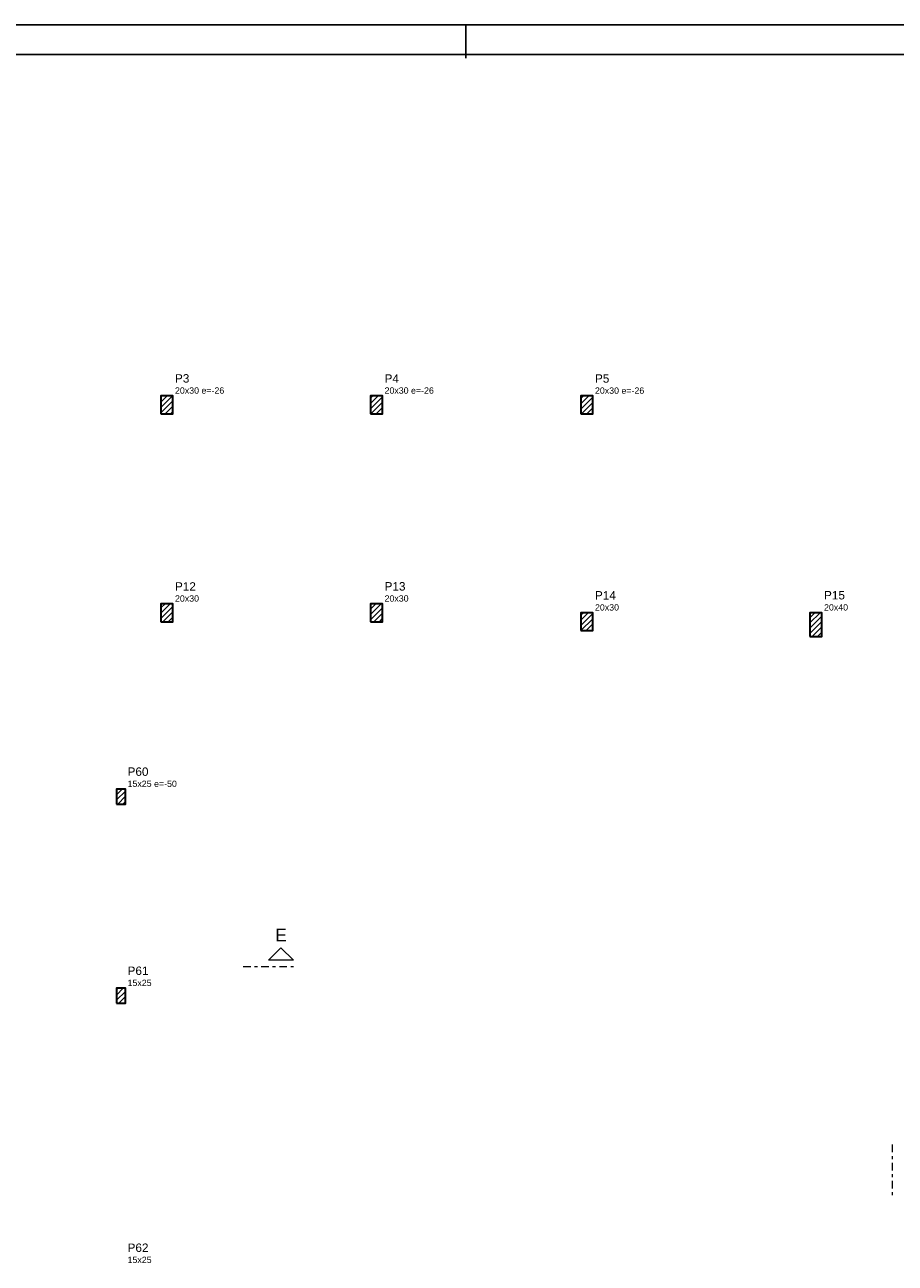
# Model space of a CAD drawing. Header units: millimetres. Extents: x 0 to 119, y 0 to 84.
# Tile 4 of 9: x 30 to 59, y 43 to 84. Entities that reach past the tile are written whole.
import ezdxf

# ---------------------------------------------------------------- set-up
doc = ezdxf.new("R2010")
doc.units = ezdxf.units.MM
doc.header["$MEASUREMENT"] = 0
doc.linetypes.add('DASHDOT', pattern=[2.54, 1.27, -0.635, 0, -0.635])
doc.linetypes.add('NULL', pattern=[0])
for name, color, linetype, lineweight in [('FO-Cortes', 9, 'DASHDOT', 5), ('FO-Hachura pilar que passa', 19, 'Continuous', 5), ('FO-Pilares', 4, 'Continuous', 30), ('FO-Textos dos pilares', 7, 'Continuous', 5)]:
    doc.layers.add(name, color=color, linetype=linetype, lineweight=lineweight)
doc.layers.add('SEDUC_MARF', color=1, linetype='Continuous')
doc.layers.add('SEDUC_MARGG', color=7, linetype='Continuous')
doc.styles.add('Arial', font='txt')

msp = doc.modelspace()

# ---------------------------------------------------------------- hatches: boundary and pattern name
at = {"layer": 'FO-Hachura pilar que passa', "linetype": 'Continuous'}
h = msp.add_hatch(dxfattribs=at)
h.set_pattern_fill('ANSI31', color=19, style=0)
h.paths.add_polyline_path([(34.6725, 71.0563), (34.8725, 71.0563), (35.0725, 71.0563), (35.0725, 71.3563), (35.0725, 71.6563), (34.8725, 71.6563), (34.6725, 71.6563), (34.6725, 71.3563)])
h = msp.add_hatch(dxfattribs=at)
h.set_pattern_fill('ANSI31', color=19, style=0)
h.paths.add_polyline_path([(41.7015, 71.0563), (41.9015, 71.0563), (42.1015, 71.0563), (42.1015, 71.3563), (42.1015, 71.6563), (41.9015, 71.6563), (41.7015, 71.6563), (41.7015, 71.3563)])
h = msp.add_hatch(dxfattribs=at)
h.set_pattern_fill('ANSI31', color=19, style=0)
h.paths.add_polyline_path([(48.7591, 71.0535), (48.9591, 71.0535), (49.1591, 71.0535), (49.1591, 71.3535), (49.1591, 71.6535), (48.9591, 71.6535), (48.7591, 71.6535), (48.7591, 71.3535)])
h = msp.add_hatch(dxfattribs=at)
h.set_pattern_fill('ANSI31', color=19, style=0)
h.paths.add_polyline_path([(34.6725, 64.0847), (34.8725, 64.0847), (35.0725, 64.0847), (35.0725, 64.3847), (35.0725, 64.6847), (34.8725, 64.6847), (34.6725, 64.6847), (34.6725, 64.3847)])
h = msp.add_hatch(dxfattribs=at)
h.set_pattern_fill('ANSI31', color=19, style=0)
h.paths.add_polyline_path([(41.7015, 64.0847), (41.9015, 64.0847), (42.1015, 64.0847), (42.1015, 64.3847), (42.1015, 64.6847), (41.9015, 64.6847), (41.7015, 64.6847), (41.7015, 64.3847)])
h = msp.add_hatch(dxfattribs=at)
h.set_pattern_fill('ANSI31', color=19, style=0)
h.paths.add_polyline_path([(48.7591, 63.7861), (48.9591, 63.7861), (49.1591, 63.7861), (49.1591, 64.0861), (49.1591, 64.3861), (48.9591, 64.3861), (48.7591, 64.3861), (48.7591, 64.0861)])
h = msp.add_hatch(dxfattribs=at)
h.set_pattern_fill('ANSI31', color=19, style=0)
h.paths.add_polyline_path([(56.4413, 63.5861), (56.6413, 63.5861), (56.8413, 63.5861), (56.8413, 63.9861), (56.8413, 64.3861), (56.6413, 64.3861), (56.4413, 64.3861), (56.4413, 63.9861)])
h = msp.add_hatch(dxfattribs=at)
h.set_pattern_fill('ANSI31', color=19, style=0)
h.paths.add_polyline_path([(33.1825, 57.9717), (33.3325, 57.9717), (33.4825, 57.9717), (33.4825, 58.2217), (33.4825, 58.4717), (33.3325, 58.4717), (33.1825, 58.4717), (33.1825, 58.2217)])
h = msp.add_hatch(dxfattribs=at)
h.set_pattern_fill('ANSI31', color=19, style=0)
h.paths.add_polyline_path([(33.1825, 51.2945), (33.3325, 51.2945), (33.4825, 51.2945), (33.4825, 51.5445), (33.4825, 51.7945), (33.3325, 51.7945), (33.1825, 51.7945), (33.1825, 51.5445)])

# ---------------------------------------------------------------- linework, layer by layer
at = {"layer": 'FO-Cortes', "ltscale": 0.2}
for p, q in [((37.4285, 52.5193), (39.1229, 52.5193)), ((59.1941, 46.5497), (59.1941, 44.8553))]:
    msp.add_line(p, q, dxfattribs=at)
at = {"layer": 'FO-Cortes', "linetype": 'Continuous', "ltscale": 0.2}
msp.add_lwpolyline([(39.1229, 52.7311), (38.2757, 52.7311), (38.6993, 53.1547), (39.1229, 52.7311)], close=True, dxfattribs=at)
at = {"layer": 'FO-Pilares'}
for points in [[(34.6725, 71.0563), (34.8725, 71.0563), (35.0725, 71.0563), (35.0725, 71.3563), (35.0725, 71.6563), (34.8725, 71.6563), (34.6725, 71.6563), (34.6725, 71.3563), (34.6725, 71.0563)], [(41.7015, 71.0563), (41.9015, 71.0563), (42.1015, 71.0563), (42.1015, 71.3563), (42.1015, 71.6563), (41.9015, 71.6563), (41.7015, 71.6563), (41.7015, 71.3563), (41.7015, 71.0563)], [(48.7591, 71.0535), (48.9591, 71.0535), (49.1591, 71.0535), (49.1591, 71.3535), (49.1591, 71.6535), (48.9591, 71.6535), (48.7591, 71.6535), (48.7591, 71.3535), (48.7591, 71.0535)], [(34.6725, 64.0847), (34.8725, 64.0847), (35.0725, 64.0847), (35.0725, 64.3847), (35.0725, 64.6847), (34.8725, 64.6847), (34.6725, 64.6847), (34.6725, 64.3847), (34.6725, 64.0847)], [(41.7015, 64.0847), (41.9015, 64.0847), (42.1015, 64.0847), (42.1015, 64.3847), (42.1015, 64.6847), (41.9015, 64.6847), (41.7015, 64.6847), (41.7015, 64.3847), (41.7015, 64.0847)], [(48.7591, 63.7861), (48.9591, 63.7861), (49.1591, 63.7861), (49.1591, 64.0861), (49.1591, 64.3861), (48.9591, 64.3861), (48.7591, 64.3861), (48.7591, 64.0861), (48.7591, 63.7861)], [(56.4413, 63.5861), (56.6413, 63.5861), (56.8413, 63.5861), (56.8413, 63.9861), (56.8413, 64.3861), (56.6413, 64.3861), (56.4413, 64.3861), (56.4413, 63.9861), (56.4413, 63.5861)], [(33.1825, 57.9717), (33.3325, 57.9717), (33.4825, 57.9717), (33.4825, 58.2217), (33.4825, 58.4717), (33.3325, 58.4717), (33.1825, 58.4717), (33.1825, 58.2217), (33.1825, 57.9717)], [(33.1825, 51.2945), (33.3325, 51.2945), (33.4825, 51.2945), (33.4825, 51.5445), (33.4825, 51.7945), (33.3325, 51.7945), (33.1825, 51.7945), (33.1825, 51.5445), (33.1825, 51.2945)]]:
    msp.add_lwpolyline(points, close=True, dxfattribs=at)
at = {"layer": 'SEDUC_MARF'}
msp.add_line((44.9015, 84.1), (44.9015, 82.9804), dxfattribs=at)
msp.add_lwpolyline([(118.9, 84.1), (0, 84.1), (0, 0), (118.9, 0)], close=True, dxfattribs=at)
at = {"layer": 'SEDUC_MARGG'}
msp.add_lwpolyline([(2.5, 1), (117.9, 1), (117.9, 83.1), (2.5, 83.1), (2.5, 1)], dxfattribs=at)

# ---------------------------------------------------------------- texts
at = {"layer": 'FO-Cortes', "linetype": 'NULL', "ltscale": 0.2, "insert": (38.6995, 53.3663), "char_height": 0.4236, "width": 0.773711, "attachment_point": 8, "line_spacing_factor": 0.798, "style": 'Arial'}
msp.add_mtext('E', dxfattribs=at)
at = {"layer": 'FO-Textos dos pilares', "linetype": 'NULL', "attachment_point": 7, "line_spacing_factor": 0.798, "style": 'Arial'}
for s, insert, char_height, width in [('P3', (35.1435, 72.0977), 0.2824, 0.954053), ('P4', (42.1725, 72.0977), 0.2824, 0.954053), ('P5', (49.2295, 72.0947), 0.2824, 0.954053), ('20x30 e=-26', (35.1435, 71.7274), 0.2118, 3.240977), ('20x30 e=-26', (42.1725, 71.7274), 0.2118, 3.240977), ('20x30 e=-26', (49.2295, 71.7244), 0.2118, 3.240977), ('P12', (35.1435, 65.1257), 0.2824, 1.387852), ('P13', (42.1725, 65.1257), 0.2824, 1.387852), ('P14', (49.2295, 64.8277), 0.2824, 1.387852), ('P15', (56.9115, 64.8277), 0.2824, 1.387852), ('20x30', (35.1435, 64.7554), 0.2118, 1.580273), ('20x30', (42.1725, 64.7554), 0.2118, 1.580273), ('20x30', (49.2295, 64.4564), 0.2118, 1.580273), ('20x40', (56.9115, 64.4564), 0.2118, 1.580273), ('P60', (33.5535, 58.9127), 0.2824, 1.387852), ('15x25 e=-50', (33.5535, 58.5424), 0.2118, 3.240977), ('P61', (33.5535, 52.2357), 0.2824, 1.387852), ('15x25', (33.5535, 51.8654), 0.2118, 1.580273), ('P62', (33.5535, 42.9487), 0.2824, 1.387852), ('15x25', (33.5535, 42.5784), 0.2118, 1.580273)]:
    msp.add_mtext(s, dxfattribs=dict(at, insert=insert, char_height=char_height, width=width))

doc.saveas('drawing.dxf')
